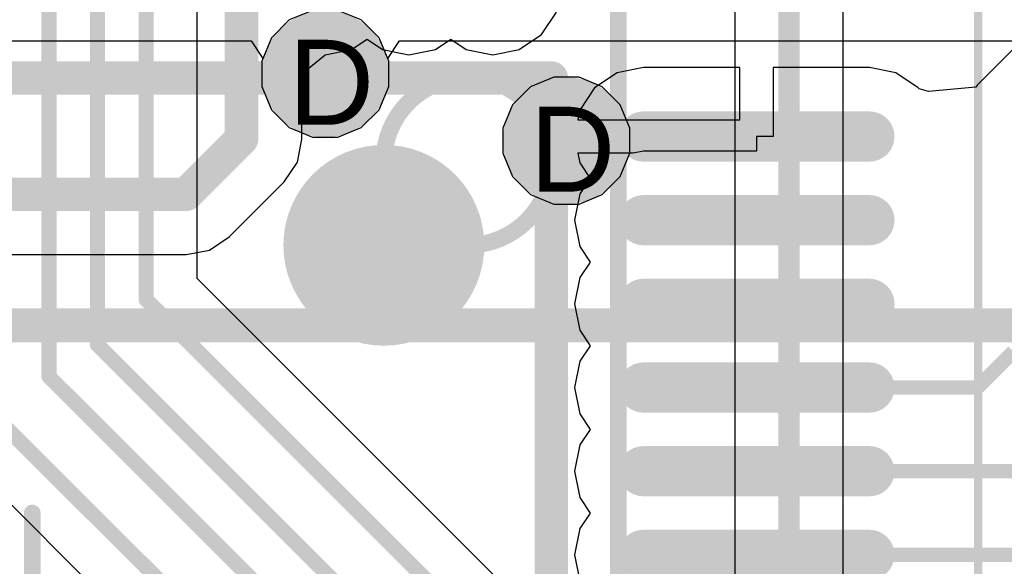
# Model space of a CAD drawing. Header units: inches. Extents: x -6 to 11.2, y -2.2 to 8.3.
# Tile 58 of 256: x 1.757 to 1.989, y 0.681 to 0.81. Entities that reach past the tile are written whole.
import ezdxf

# ---------------------------------------------------------------- set-up
doc = ezdxf.new("R2010")
doc.units = ezdxf.units.IN
doc.header["$MEASUREMENT"] = 0
for name, color, linetype in [('Board Layer Stack Bottom Overlay', 54, 'Continuous'), ('Drill Drawing', 1, 'Continuous'), ('Layer  6- Inner', 156, 'Continuous'), ('Layer 1- Top', 1, 'Continuous'), ('Layer 3- Inner', 16, 'Continuous'), ('Layer 4- Inner', 76, 'Continuous'), ('Layer 5- Inner', 90, 'Continuous'), ('Layer 7- PWR', 76, 'Continuous'), ('Layer 8- Bottom', 5, 'Continuous'), ('Top Comp Body -Top13)-Comp Body -Bot14)', 56, 'Continuous'), ('Top Courtyard -Top15)-Courtyard -Bot16)', 56, 'Continuous'), ('Top Overlay', 2, 'Continuous'), ('Top Paste', 8, 'Continuous'), ('Top Solder', 216, 'Continuous'), ('Via Holes', 16, 'Continuous')]:
    doc.layers.add(name, color=color, linetype=linetype)
doc.styles.add('Arial', font='txt', dxfattribs={"height": 0.2})

# ---------------------------------------------------------------- blocks, each defined once
blk = doc.blocks.new('WIZ_W5500_LQFP_48_M_29')
at = {"layer": 'Layer 1- Top'}
h = blk.add_hatch(color=7, dxfattribs=at)
edge = h.paths.add_edge_path()
edge.add_arc((-0.1082677, 0.1437008), 0.0059055, 180, 360)
edge.add_line((-0.1023622, 0.1437008), (-0.1023622, 0.1968504))
edge.add_arc((-0.1082677, 0.1968504), 0.0059055, 0, 180)
edge.add_line((-0.1141732, 0.1968504), (-0.1141732, 0.1437008))
h = blk.add_hatch(color=7, dxfattribs=at)
edge = h.paths.add_edge_path()
edge.add_arc((-0.0885827, 0.1437008), 0.0059055, 180, 360)
edge.add_line((-0.0826772, 0.1437008), (-0.0826772, 0.1968504))
edge.add_arc((-0.0885827, 0.1968504), 0.0059055, 0, 180)
edge.add_line((-0.0944882, 0.1968504), (-0.0944882, 0.1437008))
h = blk.add_hatch(color=7, dxfattribs=at)
edge = h.paths.add_edge_path()
edge.add_arc((-0.0688976, 0.1437008), 0.0059055, 180, 360)
edge.add_line((-0.06299210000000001, 0.1437008), (-0.06299210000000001, 0.1968504))
edge.add_arc((-0.0688976, 0.1968504), 0.0059055, 0, 180)
edge.add_line((-0.0748031, 0.1968504), (-0.0748031, 0.1437008))
h = blk.add_hatch(color=7, dxfattribs=at)
edge = h.paths.add_edge_path()
edge.add_arc((-0.0492126, 0.1437008), 0.0059055, 180, 360)
edge.add_line((-0.0433071, 0.1437008), (-0.0433071, 0.1968504))
edge.add_arc((-0.0492126, 0.1968504), 0.0059055, 0, 180)
edge.add_line((-0.0551181, 0.1968504), (-0.0551181, 0.1437008))
h = blk.add_hatch(color=7, dxfattribs=at)
edge = h.paths.add_edge_path()
edge.add_arc((-0.0295276, 0.1437008), 0.0059055, 180, 360)
edge.add_line((-0.0236221, 0.1437008), (-0.0236221, 0.1968504))
edge.add_arc((-0.0295276, 0.1968504), 0.0059055, 0, 180)
edge.add_line((-0.0354331, 0.1968504), (-0.0354331, 0.1437008))
h = blk.add_hatch(color=7, dxfattribs=at)
edge = h.paths.add_edge_path()
edge.add_arc((-0.0098425, 0.1437008), 0.0059055, 180, 360)
edge.add_line((-0.003937, 0.1437008), (-0.003937, 0.1968504))
edge.add_arc((-0.0098425, 0.1968504), 0.0059055, 0, 180)
edge.add_line((-0.015748, 0.1968504), (-0.015748, 0.1437008))
at = {"layer": 'Top Paste'}
h = blk.add_hatch(color=8, dxfattribs=at)
edge = h.paths.add_edge_path()
edge.add_arc((-0.1082677, 0.1437008), 0.0059055, 180, 360)
edge.add_line((-0.1023622, 0.1437008), (-0.1023622, 0.1968504))
edge.add_arc((-0.1082677, 0.1968504), 0.0059055, 0, 180)
edge.add_line((-0.1141732, 0.1968504), (-0.1141732, 0.1437008))
h = blk.add_hatch(color=8, dxfattribs=at)
edge = h.paths.add_edge_path()
edge.add_arc((-0.0885827, 0.1437008), 0.0059055, 180, 360)
edge.add_line((-0.0826772, 0.1437008), (-0.0826772, 0.1968504))
edge.add_arc((-0.0885827, 0.1968504), 0.0059055, 0, 180)
edge.add_line((-0.0944882, 0.1968504), (-0.0944882, 0.1437008))
h = blk.add_hatch(color=8, dxfattribs=at)
edge = h.paths.add_edge_path()
edge.add_arc((-0.0688976, 0.1437008), 0.0059055, 180, 360)
edge.add_line((-0.06299210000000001, 0.1437008), (-0.06299210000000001, 0.1968504))
edge.add_arc((-0.0688976, 0.1968504), 0.0059055, 0, 180)
edge.add_line((-0.0748031, 0.1968504), (-0.0748031, 0.1437008))
h = blk.add_hatch(color=8, dxfattribs=at)
edge = h.paths.add_edge_path()
edge.add_arc((-0.0492126, 0.1437008), 0.0059055, 180, 360)
edge.add_line((-0.0433071, 0.1437008), (-0.0433071, 0.1968504))
edge.add_arc((-0.0492126, 0.1968504), 0.0059055, 0, 180)
edge.add_line((-0.0551181, 0.1968504), (-0.0551181, 0.1437008))
h = blk.add_hatch(color=8, dxfattribs=at)
edge = h.paths.add_edge_path()
edge.add_arc((-0.0295276, 0.1437008), 0.0059055, 180, 360)
edge.add_line((-0.0236221, 0.1437008), (-0.0236221, 0.1968504))
edge.add_arc((-0.0295276, 0.1968504), 0.0059055, 0, 180)
edge.add_line((-0.0354331, 0.1968504), (-0.0354331, 0.1437008))
h = blk.add_hatch(color=8, dxfattribs=at)
edge = h.paths.add_edge_path()
edge.add_arc((-0.0098425, 0.1437008), 0.0059055, 180, 360)
edge.add_line((-0.003937, 0.1437008), (-0.003937, 0.1968504))
edge.add_arc((-0.0098425, 0.1968504), 0.0059055, 0, 180)
edge.add_line((-0.015748, 0.1968504), (-0.015748, 0.1437008))
at = {"layer": 'Top Solder'}
h = blk.add_hatch(color=216, dxfattribs=at)
edge = h.paths.add_edge_path()
edge.add_arc((-0.1082677, 0.1437008), 0.0059055, 180, 360)
edge.add_line((-0.1023622, 0.1437008), (-0.1023622, 0.1968504))
edge.add_arc((-0.1082677, 0.1968504), 0.0059055, 0, 180)
edge.add_line((-0.1141732, 0.1968504), (-0.1141732, 0.1437008))
h = blk.add_hatch(color=216, dxfattribs=at)
edge = h.paths.add_edge_path()
edge.add_arc((-0.0885827, 0.1437008), 0.0059055, 180, 360)
edge.add_line((-0.0826772, 0.1437008), (-0.0826772, 0.1968504))
edge.add_arc((-0.0885827, 0.1968504), 0.0059055, 0, 180)
edge.add_line((-0.0944882, 0.1968504), (-0.0944882, 0.1437008))
h = blk.add_hatch(color=216, dxfattribs=at)
edge = h.paths.add_edge_path()
edge.add_arc((-0.0688976, 0.1437008), 0.0059055, 180, 360)
edge.add_line((-0.06299210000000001, 0.1437008), (-0.06299210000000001, 0.1968504))
edge.add_arc((-0.0688976, 0.1968504), 0.0059055, 0, 180)
edge.add_line((-0.0748031, 0.1968504), (-0.0748031, 0.1437008))
h = blk.add_hatch(color=216, dxfattribs=at)
edge = h.paths.add_edge_path()
edge.add_arc((-0.0492126, 0.1437008), 0.0059055, 180, 360)
edge.add_line((-0.0433071, 0.1437008), (-0.0433071, 0.1968504))
edge.add_arc((-0.0492126, 0.1968504), 0.0059055, 0, 180)
edge.add_line((-0.0551181, 0.1968504), (-0.0551181, 0.1437008))
h = blk.add_hatch(color=216, dxfattribs=at)
edge = h.paths.add_edge_path()
edge.add_arc((-0.0295276, 0.1437008), 0.0059055, 180, 360)
edge.add_line((-0.0236221, 0.1437008), (-0.0236221, 0.1968504))
edge.add_arc((-0.0295276, 0.1968504), 0.0059055, 0, 180)
edge.add_line((-0.0354331, 0.1968504), (-0.0354331, 0.1437008))
h = blk.add_hatch(color=216, dxfattribs=at)
edge = h.paths.add_edge_path()
edge.add_arc((-0.0098425, 0.1437008), 0.0059055, 180, 360)
edge.add_line((-0.003937, 0.1437008), (-0.003937, 0.1968504))
edge.add_arc((-0.0098425, 0.1968504), 0.0059055, 0, 180)
edge.add_line((-0.015748, 0.1968504), (-0.015748, 0.1437008))
at = {"layer": 'Top Comp Body -Top13)-Comp Body -Bot14)'}
blk.add_lwpolyline([(0.1377953, 0.1377953, 0.003937, 0.003937, 0), (-0.1377953, 0.1377953, 0.003937, 0.003937, 0)], format="xyseb", dxfattribs=at)
for points in [[(-0.0826772, 0.1023622, 0.003937, 0.003937, 1), (-0.1220472, 0.1023622, 0.003937, 0.003937, 1)], [(-0.1230314, 0.1023622, 0.0019685, 0.0019685, 1), (-0.121063, 0.1023622, 0.0019685, 0.0019685, 1)], [(-0.0836614, 0.1023622, 0.0019685, 0.0019685, 1), (-0.081693, 0.1023622, 0.0019685, 0.0019685, 1)]]:
    blk.add_lwpolyline(points, format="xyseb", close=True, dxfattribs=at)
at = {"layer": 'Top Courtyard -Top15)-Courtyard -Bot16)'}
for points in [[(0.2224409, 0.222441, 0.0019685, 0.0019685, 0), (-0.222441, 0.222441, 0.0019685, 0.0019685, 0)], [(0.019685, 0, 0.003937, 0.003937, 0), (-0.019685, 0, 0.003937, 0.003937, 0)]]:
    blk.add_lwpolyline(points, format="xyseb", dxfattribs=at)
blk.add_lwpolyline([(-0.0206692, 0, 0.0019685, 0.0019685, 1), (-0.0187008, 0, 0.0019685, 0.0019685, 1)], format="xyseb", close=True, dxfattribs=at)
at = {"layer": 'Top Overlay'}
for points in [[(-0.1220473, -0.1220472, 0.007874, 0.007874, 0), (-0.1220473, 0.1220473, 0.007874, 0.007874, 0)], [(0.1220472, 0.1220473, 0.007874, 0.007874, 0), (-0.1220473, 0.1220473, 0.007874, 0.007874, 0)]]:
    blk.add_lwpolyline(points, format="xyseb", dxfattribs=at)
for points in [[(-0.1240158, 0.1220473, 0.003937, 0.003937, 1), (-0.1200788, 0.1220473, 0.003937, 0.003937, 1)], [(-0.1240158, 0.1220473, 0.003937, 0.003937, 1), (-0.1200788, 0.1220473, 0.003937, 0.003937, 1)], [(-0.0708662, 0.0826772, 0.023622, 0.023622, 1), (-0.0944882, 0.0826772, 0.023622, 0.023622, 1)], [(-0.1003937, 0.0826772, 0.011811, 0.011811, 1), (-0.0885827, 0.0826772, 0.011811, 0.011811, 1)], [(-0.0767717, 0.0826772, 0.011811, 0.011811, 1), (-0.0649607, 0.0826772, 0.011811, 0.011811, 1)]]:
    blk.add_lwpolyline(points, format="xyseb", close=True, dxfattribs=at)
blk = doc.blocks.new('AG5300_B_408')
at = {"layer": 'Board Layer Stack Bottom Overlay'}
blk.add_lwpolyline([(0.7588583, 0.4330709, 0.008, 0.008, 0), (1.5068898, 0.4330709, 0.008, 0.008, 0)], format="xyseb", dxfattribs=at)

msp = doc.modelspace()

# ---------------------------------------------------------------- hatches: boundary and pattern name
at = {"layer": 'Layer 1- Top'}
h = msp.add_hatch(color=7, dxfattribs=at)
edge = h.paths.add_edge_path()
edge.add_arc((1.8291339, 0.7972441), 0.0098425, 0, 360)
h = msp.add_hatch(color=7, dxfattribs=at)
edge = h.paths.add_edge_path()
edge.add_arc((1.8858268, 0.7814961), 0.0098425, 0, 360)
at = {"layer": 'Layer 3- Inner'}
h = msp.add_hatch(color=7, dxfattribs=at)
edge = h.paths.add_edge_path()
edge.add_arc((1.8291339, 0.7972441), 0.0098425, 0, 360)
h = msp.add_hatch(color=7, dxfattribs=at)
edge = h.paths.add_edge_path()
edge.add_arc((1.8858268, 0.7814961), 0.0098425, 0, 360)
at = {"layer": 'Layer 5- Inner'}
h = msp.add_hatch(color=7, dxfattribs=at)
edge = h.paths.add_edge_path()
edge.add_arc((1.8291339, 0.7972441), 0.0098425, 0, 360)
h = msp.add_hatch(color=7, dxfattribs=at)
edge = h.paths.add_edge_path()
edge.add_arc((1.8858268, 0.7814961), 0.0098425, 0, 360)
at = {"layer": 'Layer 7- PWR'}
h = msp.add_hatch(color=7, dxfattribs=at)
edge = h.paths.add_edge_path()
edge.add_arc((1.8291339, 0.7972441), 0.0149212, 0, 360)
h = msp.add_hatch(color=7, dxfattribs=at)
edge = h.paths.add_edge_path()
edge.add_arc((1.8858268, 0.7814961), 0.0149212, 0, 360)
at = {"layer": 'Layer 8- Bottom'}
h = msp.add_hatch(color=7, dxfattribs=at)
edge = h.paths.add_edge_path()
edge.add_arc((1.8291339, 0.7972441), 0.0098425, 0, 360)
h = msp.add_hatch(color=7, dxfattribs=at)
edge = h.paths.add_edge_path()
edge.add_arc((1.8858268, 0.7814961), 0.0098425, 0, 360)
at = {"layer": 'Via Holes'}
h = msp.add_hatch(color=7, dxfattribs=at)
edge = h.paths.add_edge_path()
edge.add_arc((1.8291339, 0.7972441), 0.0049212, 0, 360)
h = msp.add_hatch(color=7, dxfattribs=at)
edge = h.paths.add_edge_path()
edge.add_arc((1.8858268, 0.7814961), 0.0049212, 0, 360)

# ---------------------------------------------------------------- linework, layer by layer
at = {"layer": 'Layer  6- Inner'}
for p, q in [((1.726629, 0.8049716), (1.8116842, 0.8049716)), ((1.8116842, 0.8049716), (1.8144621, 0.8008142)), ((1.8438057, 0.8008142), (1.8465836, 0.8049716)), ((1.8465836, 0.8049716), (2.1633858, 0.8049716)), ((1.8144621, 0.8008142), (1.8142127, 0.8002121)), ((1.8142127, 0.8002121), (1.8142127, 0.7942761)), ((1.8440551, 0.8002121), (1.8438057, 0.8008142)), ((1.8440551, 0.7942761), (1.8440551, 0.8002121)), ((1.8828588, 0.7964173), (1.8773746, 0.7941457)), ((1.8887948, 0.7964173), (1.8828588, 0.7964173)), ((1.894279, 0.7941457), (1.8887948, 0.7964173)), ((1.8142127, 0.7942761), (1.8164843, 0.7887919)), ((1.8417835, 0.7887919), (1.8440551, 0.7942761)), ((1.8773746, 0.7941457), (1.8731772, 0.7899483)), ((1.8984764, 0.7899483), (1.894279, 0.7941457)), ((1.8731772, 0.7899483), (1.8709056, 0.7844641)), ((1.900748, 0.7844641), (1.8984764, 0.7899483)), ((1.8164843, 0.7887919), (1.8206817, 0.7845945)), ((1.8375861, 0.7845945), (1.8417835, 0.7887919)), ((1.8206817, 0.7845945), (1.8261659, 0.7823229)), ((1.8321019, 0.7823229), (1.8375861, 0.7845945)), ((1.8709056, 0.7844641), (1.8709056, 0.7785281)), ((1.900748, 0.7785281), (1.900748, 0.7844641)), ((1.8261659, 0.7823229), (1.8321019, 0.7823229)), ((1.8709056, 0.7785281), (1.8731772, 0.7730439)), ((1.8984764, 0.7730439), (1.900748, 0.7785281)), ((1.8731772, 0.7730439), (1.8773746, 0.7688465)), ((1.894279, 0.7688465), (1.8984764, 0.7730439)), ((1.8773746, 0.7688465), (1.8828588, 0.7665749)), ((1.8887948, 0.7665749), (1.894279, 0.7688465)), ((1.8828588, 0.7665749), (1.8887948, 0.7665749))]:
    msp.add_line(p, q, dxfattribs=at)
at = {"layer": 'Layer 1- Top'}
for p, q in [((1.8799711, 0.8064463), (1.8834865, 0.8117075)), ((1.8747099, 0.8029309), (1.8799711, 0.8064463)), ((1.8353398, 0.8029309), (1.8389764, 0.8053608)), ((1.8389764, 0.8053608), (1.8426129, 0.8029309)), ((1.8550249, 0.8029309), (1.8586614, 0.8053607)), ((1.8586614, 0.8053607), (1.8622979, 0.8029309)), ((1.8236588, 0.7972032), (1.8291339, 0.8016964)), ((1.8291339, 0.8016964), (1.8353398, 0.8029309)), ((1.8426129, 0.8029309), (1.8488189, 0.8016964)), ((1.8488189, 0.8016964), (1.8550249, 0.8029309)), ((1.8622979, 0.8029309), (1.8685039, 0.8016964)), ((1.8685039, 0.8016964), (1.8747099, 0.8029309)), ((1.9911762, 0.803312), (1.9825148, 0.7946506)), ((1.8236588, 0.7818897), (1.8236588, 0.7972032)), ((1.897731, 0.797463), (1.8924698, 0.7939476)), ((1.903937, 0.7986975), (1.897731, 0.797463)), ((1.9265746, 0.7986975), (1.903937, 0.7986975)), ((1.9265746, 0.7864172), (1.9265746, 0.7986975)), ((1.9570866, 0.7986975), (1.9344486, 0.7986975)), ((1.9344486, 0.7986975), (1.9344486, 0.7824802)), ((1.9632926, 0.797463), (1.9570866, 0.7986975)), ((1.9685538, 0.7939476), (1.9632926, 0.797463)), ((1.9825148, 0.7946506), (1.9821247, 0.7940668)), ((1.8924698, 0.7939476), (1.8889544, 0.7886864)), ((1.9687375, 0.7936726), (1.9685538, 0.7939476)), ((1.9710019, 0.793088), (1.9687375, 0.7936726)), ((1.9821247, 0.7940668), (1.9710019, 0.793088)), ((1.8889544, 0.7886864), (1.888503, 0.7864172)), ((1.888503, 0.7864172), (1.9265746, 0.7864172)), ((1.8225771, 0.7764518), (1.8236588, 0.7818897)), ((1.9344486, 0.7824802), (1.9305116, 0.7824802)), ((1.9305116, 0.7824802), (1.9305116, 0.7790143)), ((1.9015684, 0.7785432), (1.8885031, 0.7785432)), ((1.8885031, 0.7785432), (1.8889544, 0.7762744)), ((1.9039368, 0.7790143), (1.9015684, 0.7785432)), ((1.9305116, 0.7790143), (1.9039368, 0.7790143)), ((1.8194968, 0.7718417), (1.8225771, 0.7764518)), ((1.8889544, 0.7762744), (1.8913842, 0.7726379)), ((1.8065047, 0.7588496), (1.8194968, 0.7718417)), ((1.8913842, 0.7726379), (1.8889544, 0.7690014)), ((1.8889544, 0.7690014), (1.8877199, 0.7627954)), ((1.8877199, 0.7627954), (1.8889544, 0.7565894)), ((1.8018946, 0.7557693), (1.8065047, 0.7588496)), ((1.7964567, 0.7546876), (1.8018946, 0.7557693)), ((1.8889544, 0.7565894), (1.8913843, 0.7529528)), ((1.6865946, 0.7546876), (1.7964567, 0.7546876)), ((1.8913843, 0.7529528), (1.8889544, 0.7493163)), ((1.8889544, 0.7493163), (1.8877199, 0.7431103)), ((1.8877199, 0.7431103), (1.8889544, 0.7369043)), ((1.8889544, 0.7369043), (1.8913842, 0.7332678)), ((1.8913842, 0.7332678), (1.8889544, 0.7296313)), ((1.8889544, 0.7296313), (1.8877199, 0.7234253)), ((1.8877199, 0.7234253), (1.8889544, 0.7172193)), ((1.8889544, 0.7172193), (1.8913842, 0.7135828)), ((1.8913842, 0.7135828), (1.8889544, 0.7099463)), ((1.8889544, 0.7099463), (1.8877199, 0.7037403)), ((1.8877199, 0.7037403), (1.8889544, 0.6975343)), ((1.8889544, 0.6975343), (1.8913843, 0.6938978)), ((1.8913843, 0.6938978), (1.8889544, 0.6902612)), ((1.8889544, 0.6902612), (1.8877199, 0.6840552)), ((1.8877199, 0.6840552), (1.8889544, 0.6778492))]:
    msp.add_line(p, q, dxfattribs=at)
for points in [[(1.8094488, 0.7818897, 0.007874, 0.007874, 0), (1.8094488, 0.8444883, 0.007874, 0.007874, 0)], [(1.8291338, 0.798819, 0.007874, 0.007874, 0), (1.8291338, 0.8444883, 0.007874, 0.007874, 0)], [(1.8291338, 0.798819, 0.007874, 0.007874, 0), (1.8291339, 0.7988189, 0.007874, 0.007874, 0)], [(1.7964567, 0.7688976, 0.007874, 0.007874, 0), (1.8094488, 0.7818897, 0.007874, 0.007874, 0)], [(1.8858268, 0.7814961, 0.007874, 0.007874, 0), (1.886319, 0.7819883, 0.007874, 0.007874, 0)], [(1.886319, 0.7819883, 0.007874, 0.007874, 0), (1.9300197, 0.7819883, 0.007874, 0.007874, 0)], [(1.9300197, 0.7819883, 0.007874, 0.007874, 0), (1.9305118, 0.7824804, 0.007874, 0.007874, 0)], [(1.7216535, 0.7688976, 0.007874, 0.007874, 0), (1.7964567, 0.7688976, 0.007874, 0.007874, 0)], [(1.9824805, 0.7234253, 0.0033858, 0.0033858, 0), (1.9909449, 0.7318897, 0.0033858, 0.0033858, 0)], [(1.9305118, 0.7234253, 0.0033858, 0.0033858, 0), (1.9824805, 0.7234253, 0.0033858, 0.0033858, 0)], [(1.9305118, 0.7037403, 0.0033858, 0.0033858, 0), (1.99626, 0.7037403, 0.0033858, 0.0033858, 0)], [(1.9305118, 0.6840552, 0.0033858, 0.0033858, 0), (1.9966536, 0.6840552, 0.0033858, 0.0033858, 0)]]:
    msp.add_lwpolyline(points, format="xyseb", dxfattribs=at)
for points in [[(1.8271653, 0.798819, 0.003937, 0.003937, 1), (1.8311023, 0.798819, 0.003937, 0.003937, 1)], [(1.8271653, 0.798819, 0.003937, 0.003937, 1), (1.8311023, 0.798819, 0.003937, 0.003937, 1)], [(1.8271654, 0.7988189, 0.003937, 0.003937, 1), (1.8311024, 0.7988189, 0.003937, 0.003937, 1)], [(1.8074803, 0.7818897, 0.003937, 0.003937, 1), (1.8114173, 0.7818897, 0.003937, 0.003937, 1)], [(1.8074803, 0.7818897, 0.003937, 0.003937, 1), (1.8114173, 0.7818897, 0.003937, 0.003937, 1)], [(1.8838583, 0.7814961, 0.003937, 0.003937, 1), (1.8877953, 0.7814961, 0.003937, 0.003937, 1)], [(1.8843505, 0.7819883, 0.003937, 0.003937, 1), (1.8882875, 0.7819883, 0.003937, 0.003937, 1)], [(1.8843505, 0.7819883, 0.003937, 0.003937, 1), (1.8882875, 0.7819883, 0.003937, 0.003937, 1)], [(1.9280512, 0.7819883, 0.003937, 0.003937, 1), (1.9319882, 0.7819883, 0.003937, 0.003937, 1)], [(1.9280512, 0.7819883, 0.003937, 0.003937, 1), (1.9319882, 0.7819883, 0.003937, 0.003937, 1)], [(1.9285433, 0.7824804, 0.003937, 0.003937, 1), (1.9324803, 0.7824804, 0.003937, 0.003937, 1)], [(1.7944882, 0.7688976, 0.003937, 0.003937, 1), (1.7984252, 0.7688976, 0.003937, 0.003937, 1)], [(1.7944882, 0.7688976, 0.003937, 0.003937, 1), (1.7984252, 0.7688976, 0.003937, 0.003937, 1)], [(1.9296654, 0.7234253, 0.0016929, 0.0016929, 1), (1.9313582, 0.7234253, 0.0016929, 0.0016929, 1)], [(1.9816341, 0.7234253, 0.0016929, 0.0016929, 1), (1.9833269, 0.7234253, 0.0016929, 0.0016929, 1)], [(1.9816341, 0.7234253, 0.0016929, 0.0016929, 1), (1.9833269, 0.7234253, 0.0016929, 0.0016929, 1)], [(1.9296654, 0.7037403, 0.0016929, 0.0016929, 1), (1.9313582, 0.7037403, 0.0016929, 0.0016929, 1)], [(1.9296654, 0.6840552, 0.0016929, 0.0016929, 1), (1.9313582, 0.6840552, 0.0016929, 0.0016929, 1)]]:
    msp.add_lwpolyline(points, format="xyseb", close=True, dxfattribs=at)
at = {"layer": 'Layer 3- Inner'}
for p, q in [((1.7990101, 0.7490659), (1.7990101, 1.0311023)), ((1.8958884, 0.6521877), (1.7990101, 0.7490659)), ((1.7458439, 0.7052928), (1.7978403, 0.6532963))]:
    msp.add_line(p, q, dxfattribs=at)
for points in [[(1.7870079, 0.7440945, 0.0035433, 0.0035433, 0), (1.7870079, 1.0311023, 0.0035433, 0.0035433, 0)], [(1.7755906, 0.7334646, 0.0035433, 0.0035433, 0), (1.7755906, 1.0255906, 0.0035433, 0.0035433, 0)], [(1.7641732, 0.7259842, 0.0035433, 0.0035433, 0), (1.7641732, 1.0208663, 0.0035433, 0.0035433, 0)], [(1.7870079, 0.7440945, 0.0035433, 0.0035433, 0), (1.8874016, 0.6437008, 0.0035433, 0.0035433, 0)], [(1.7755906, 0.7334646, 0.0035433, 0.0035433, 0), (1.8480315, 0.6610237, 0.0035433, 0.0035433, 0)], [(1.7641732, 0.7259842, 0.0035433, 0.0035433, 0), (1.8291339, 0.6610235, 0.0035433, 0.0035433, 0)], [(1.7543307, 0.7137796, 0.0035433, 0.0035433, 0), (1.8098425, 0.6582678, 0.0035433, 0.0035433, 0)]]:
    msp.add_lwpolyline(points, format="xyseb", dxfattribs=at)
for points in [[(1.7861221, 0.7440945, 0.0017716, 0.0017716, 1), (1.7878937, 0.7440945, 0.0017716, 0.0017716, 1)], [(1.7861221, 0.7440945, 0.0017716, 0.0017716, 1), (1.7878937, 0.7440945, 0.0017716, 0.0017716, 1)], [(1.7747048, 0.7334646, 0.0017716, 0.0017716, 1), (1.7764764, 0.7334646, 0.0017716, 0.0017716, 1)], [(1.7747048, 0.7334646, 0.0017716, 0.0017716, 1), (1.7764764, 0.7334646, 0.0017716, 0.0017716, 1)], [(1.7632874, 0.7259842, 0.0017716, 0.0017716, 1), (1.765059, 0.7259842, 0.0017716, 0.0017716, 1)], [(1.7632874, 0.7259842, 0.0017716, 0.0017716, 1), (1.765059, 0.7259842, 0.0017716, 0.0017716, 1)]]:
    msp.add_lwpolyline(points, format="xyseb", close=True, dxfattribs=at)
at = {"layer": 'Layer 4- Inner'}
for p, q in [((1.8261659, 0.8121653), (1.8206817, 0.8098937)), ((1.8375861, 0.8098937), (1.8321019, 0.8121653)), ((1.8206817, 0.8098937), (1.8164843, 0.8056963)), ((1.8417835, 0.8056963), (1.8375861, 0.8098937)), ((1.8164843, 0.8056963), (1.8142127, 0.8002121)), ((1.8440551, 0.8002121), (1.8417835, 0.8056963)), ((1.8142127, 0.8002121), (1.8142127, 0.7942761)), ((1.8440551, 0.7942761), (1.8440551, 0.8002121)), ((1.8828588, 0.7964173), (1.8773746, 0.7941457)), ((1.8887948, 0.7964173), (1.8828588, 0.7964173)), ((1.894279, 0.7941457), (1.8887948, 0.7964173)), ((1.8142127, 0.7942761), (1.8164843, 0.7887919)), ((1.8417835, 0.7887919), (1.8440551, 0.7942761)), ((1.8773746, 0.7941457), (1.8731772, 0.7899483)), ((1.8984764, 0.7899483), (1.894279, 0.7941457)), ((1.8731772, 0.7899483), (1.8709056, 0.7844641)), ((1.900748, 0.7844641), (1.8984764, 0.7899483)), ((1.8164843, 0.7887919), (1.8206817, 0.7845945)), ((1.8375861, 0.7845945), (1.8417835, 0.7887919)), ((1.8206817, 0.7845945), (1.8261659, 0.7823229)), ((1.8321019, 0.7823229), (1.8375861, 0.7845945)), ((1.8709056, 0.7844641), (1.8709056, 0.7785281)), ((1.900748, 0.7785281), (1.900748, 0.7844641)), ((1.8261659, 0.7823229), (1.8321019, 0.7823229)), ((1.8709056, 0.7785281), (1.8731772, 0.7730439)), ((1.8984764, 0.7730439), (1.900748, 0.7785281)), ((1.8731772, 0.7730439), (1.8773746, 0.7688465)), ((1.894279, 0.7688465), (1.8984764, 0.7730439)), ((1.8773746, 0.7688465), (1.8828588, 0.7665749)), ((1.8887948, 0.7665749), (1.894279, 0.7688465)), ((1.8828588, 0.7665749), (1.8887948, 0.7665749))]:
    msp.add_line(p, q, dxfattribs=at)
at = {"layer": 'Layer 5- Inner'}
for p, q in [((1.9254441, 0.9091207), (1.9254441, 0.5626047)), ((1.9509339, 0.5541048), (1.9509339, 0.9091207))]:
    msp.add_line(p, q, dxfattribs=at)
msp.add_lwpolyline([(1.938189, 0.5541048, 0.005, 0.005, 0), (1.938189, 0.9216535, 0.005, 0.005, 0)], format="xyseb", dxfattribs=at)

# ---------------------------------------------------------------- block references
at = {"rotation": 270}
msp.add_blockref('WIZ_W5500_LQFP_48_M_29', (1.7602362, 0.6742127), dxfattribs=at)
msp.add_blockref('AG5300_B_408', (0.51, 0.305))

# ---------------------------------------------------------------- texts
at = {"layer": 'Drill Drawing', "style": 'Arial'}
for p in [(1.8204694, 0.7852474), (1.8771623, 0.7694994)]:
    msp.add_text('D', height=0.02, dxfattribs=at).set_placement(p)

doc.saveas('drawing.dxf')
